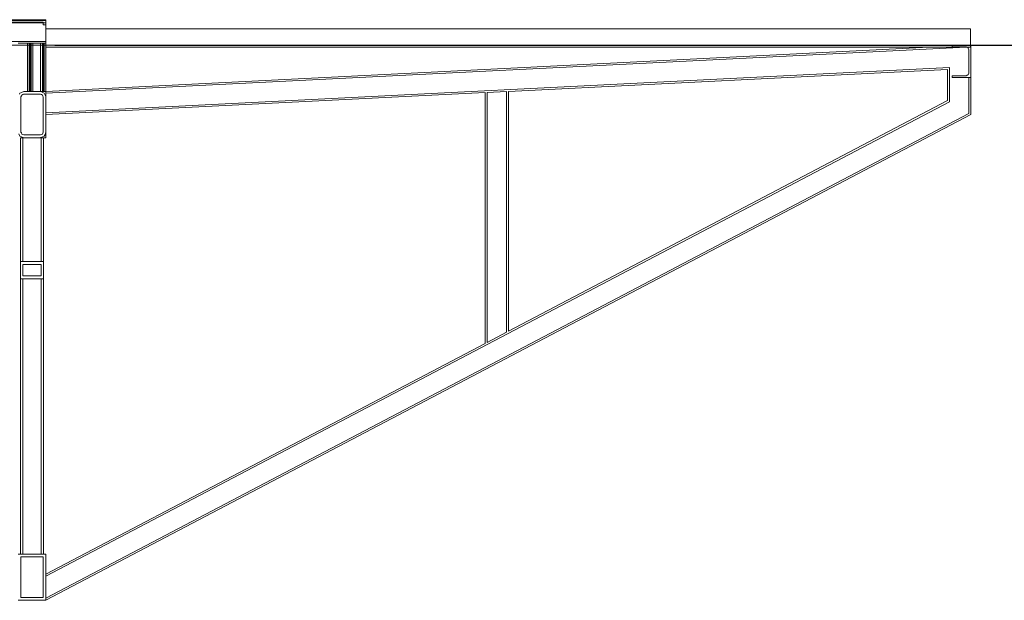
# Model space of a CAD drawing. Header units: millimetres. Extents: x 101535 to 192135, y -3968 to 17259.
# Tile 60 of 92: x 145877 to 148007, y 12800 to 14055. Entities that reach past the tile are written whole.
import ezdxf

# ---------------------------------------------------------------- set-up
doc = ezdxf.new("R2010")
doc.units = ezdxf.units.MM
doc.linetypes.add('IMPORT-Kropki i Kreski _4_', pattern=[1828.8, 914.4, -457.2, 0, -457.2])
for name, color, linetype, lineweight in [('2_stropy_K_IR', 7, 'Continuous', 9), ('2_ściany zewnętrzne_ISTN', 7, 'Continuous', 9), ('4_osie_ISTN', 7, 'Continuous', 9), ('A-FLOR-LEVL', 7, 'Continuous', 30), ('A-GENM', 7, 'Continuous', 18)]:
    doc.layers.add(name, color=color, linetype=linetype, lineweight=lineweight)
doc.layers.add('3_lądowisko_K_IR', color=7, linetype='Continuous', lineweight=9, true_color=0x999999)
doc.layers.add('rzut płyty_dwg', color=7, linetype='Continuous', lineweight=9, true_color=0x767676)

# ---------------------------------------------------------------- blocks, each defined once
blk = doc.blocks.new('Bezpośredni kształt - IR 026-25_3D1_2025_09_11-304393-Przekrój 5')
at = {"layer": 'A-GENM', "lineweight": 9}
for p, q in [((-16162.2, 14050), (-17718.4, 14050)), ((-17718.4, 14050), (-16162.2, 14050)), ((-16162.2, 14045.2), (-16162.2, 14050)), ((-16162.2, 14050), (-16162.2, 14045.2)), ((-16162.2, 14045.2), (-16162.2, 14044)), ((-16162.2, 14045.2), (-16162.2, 14044)), ((-16161.8, 14044), (-16162.2, 14044)), ((-16162.2, 14044), (-16161.8, 14044)), ((-16156.3, 14044), (-16161.8, 14044)), ((-16161.8, 14044), (-16161.8, 14044)), ((-16161.8, 14044), (-16161.8, 14044)), ((-16161.8, 14044), (-16156.3, 14044)), ((-16156.3, 14009.8), (-16156.3, 14044)), ((-16156.3, 14044), (-16156.3, 14009.8)), ((-16216.3, 14004), (-16199, 14004)), ((-16199, 14004), (-16216.3, 14004)), ((-16199, 14004), (-16196.3, 14004)), ((-16196.3, 14004), (-16199, 14004)), ((-16196.3, 14004), (-16194.7, 14004)), ((-16196.3, 14004), (-16196.3, 13900.1)), ((-16196.3, 14004), (-16196.3, 13900.1)), ((-16196.3, 14004), (-16196.3, 13900.1)), ((-16196.3, 13900.1), (-16196.3, 14004)), ((-16196.3, 14004), (-16196.3, 13900.1)), ((-16196.3, 14004), (-16196.3, 13900.1)), ((-16196.3, 14004), (-16196.3, 13900.1)), ((-16196.3, 13900.1), (-16196.3, 14004)), ((-16196.3, 14004), (-16196.3, 13900.1)), ((-16196.3, 13900.1), (-16196.3, 14004)), ((-16194.7, 14004), (-16196.3, 14004)), ((-16190.8, 14004), (-16194.7, 14004)), ((-16190.8, 14004), (-16194.7, 14004)), ((-16192.8, 13900.1), (-16192.8, 14004)), ((-16192.8, 14004), (-16192.8, 13900.1)), ((-16192.8, 14004), (-16192.8, 13900.1)), ((-16192.8, 13900.1), (-16192.8, 14004)), ((-16192.8, 13900.1), (-16192.8, 14004)), ((-16192.8, 13900.1), (-16192.8, 14004)), ((-16192.8, 14004), (-16192.8, 13900.1)), ((-16192.8, 13900.1), (-16192.8, 14004)), ((-16192.8, 14004), (-16192.8, 13900.1)), ((-16192.8, 13900.1), (-16192.8, 14004)), ((-16190.8, 14004), (-16188.9, 14004)), ((-16188.9, 14004), (-16190.8, 14004)), ((-16190.3, 14004), (-16190.3, 13900.1)), ((-16190.3, 13900.1), (-16190.3, 14004)), ((-16190.3, 14004), (-16190.3, 13900.1)), ((-16190.3, 14004), (-16190.3, 13900.1)), ((-16190.3, 13900.1), (-16190.3, 14004)), ((-16190.3, 13900.1), (-16190.3, 14004)), ((-16190.3, 14004), (-16190.3, 13900.1)), ((-16190.3, 14004), (-16190.3, 13900.1)), ((-16190.3, 13900.1), (-16190.3, 14004)), ((-16190.3, 14004), (-16190.3, 13900.1)), ((-16188.9, 14004), (-16184.3, 14004)), ((-16184.3, 14004), (-16188.9, 14004)), ((-16188.5, 14004), (-16188.5, 13900.1)), ((-16188.5, 13900.1), (-16188.5, 14004)), ((-16188.5, 13900.1), (-16188.5, 14004)), ((-16188.5, 13900.1), (-16188.5, 14004)), ((-16188.5, 13900.1), (-16188.5, 14004)), ((-16188.5, 14004), (-16188.5, 13900.1)), ((-16188.5, 13900.1), (-16188.5, 14004)), ((-16188.5, 14004), (-16188.5, 13900.1)), ((-16188.5, 13900.1), (-16188.5, 14004)), ((-16188.5, 14004), (-16188.5, 13900.1)), ((-16184.3, 14004), (-16177.1, 14004)), ((-16184.3, 13900.1), (-16184.3, 14004)), ((-16184.3, 13900.1), (-16184.3, 14004)), ((-16184.3, 14004), (-16184.3, 13900.1)), ((-16184.3, 13900.1), (-16184.3, 14004)), ((-16184.3, 14004), (-16184.3, 13900.1)), ((-16184.3, 13900.1), (-16184.3, 14004)), ((-16184.3, 14004), (-16184.3, 13900.1)), ((-16184.3, 13900.1), (-16184.3, 14004)), ((-16184.3, 14004), (-16184.3, 13900.1)), ((-16184.3, 13900.1), (-16184.3, 14004)), ((-16184.3, 13900.1), (-16184.3, 14004)), ((-16184.3, 13900.1), (-16184.3, 14004)), ((-16184.3, 14004), (-16184.3, 13900.1)), ((-16184.3, 14004), (-16184.3, 13900.1)), ((-16184.3, 14004), (-16184.3, 13900.1)), ((-16184.3, 13900.1), (-16184.3, 14004)), ((-16184.3, 14004), (-16184.3, 13900.1)), ((-16184.3, 13900.1), (-16184.3, 14004)), ((-16184.3, 13900.1), (-16184.3, 14004)), ((-16184.3, 14004), (-16184.3, 13900.1)), ((-16177.1, 14004), (-16184.3, 14004)), ((-16177.1, 14004), (-16168.3, 14004)), ((-16168.3, 14004), (-16177.1, 14004)), ((-16168.3, 14004), (-16164.5, 14004)), ((-16168.3, 14004), (-16168.3, 13900.1)), ((-16168.3, 13900.1), (-16168.3, 14004)), ((-16168.3, 13900.1), (-16168.3, 14004)), ((-16168.3, 13900.1), (-16168.3, 14004)), ((-16168.3, 14004), (-16168.3, 13900.1)), ((-16168.3, 14004), (-16168.3, 13900.1)), ((-16168.3, 13900.1), (-16168.3, 14004)), ((-16168.3, 13900.1), (-16168.3, 14004)), ((-16168.3, 14004), (-16168.3, 13900.1)), ((-16168.3, 14004), (-16168.3, 13900.1)), ((-16168.3, 13900.1), (-16168.3, 14004)), ((-16168.3, 14004), (-16168.3, 13900.1)), ((-16168.3, 13900.1), (-16168.3, 14004)), ((-16168.3, 14004), (-16168.3, 13900.1)), ((-16168.3, 13900.1), (-16168.3, 14004)), ((-16168.3, 14004), (-16168.3, 13900.1)), ((-16168.3, 13900.1), (-16168.3, 14004)), ((-16168.3, 14004), (-16168.3, 13900.1)), ((-16168.3, 13900.1), (-16168.3, 14004)), ((-16168.3, 14004), (-16168.3, 13900.1)), ((-16164.5, 14004), (-16168.3, 14004)), ((-16164.5, 14004), (-16162.9, 14004)), ((-16162.9, 14004), (-16164.5, 14004)), ((-16164, 14004), (-16164, 13900.1)), ((-16164, 13900.1), (-16164, 14004)), ((-16164, 14004), (-16164, 13900.1)), ((-16164, 13900.1), (-16164, 14004)), ((-16164, 13900.1), (-16164, 14004)), ((-16164, 14004), (-16164, 13900.1)), ((-16164, 13900.1), (-16164, 14004)), ((-16164, 14004), (-16164, 13900.1)), ((-16164, 14004), (-16164, 13900.1)), ((-16164, 13900.1), (-16164, 14004)), ((-16162.9, 14004), (-16158.2, 14004)), ((-16158.2, 14004), (-16162.9, 14004)), ((-16162.3, 13900.1), (-16162.3, 14004)), ((-16162.3, 13900.1), (-16162.3, 14004)), ((-16162.3, 14004), (-16162.3, 13900.1)), ((-16162.3, 14004), (-16162.3, 13900.1)), ((-16162.3, 13900.1), (-16162.3, 14004)), ((-16162.3, 13900.1), (-16162.3, 14004)), ((-16162.3, 14004), (-16162.3, 13900.1)), ((-16162.3, 14004), (-16162.3, 13900.1)), ((-16162.3, 13900.1), (-16162.3, 14004)), ((-16162.3, 14004), (-16162.3, 13900.1)), ((-16159.8, 14004), (-16159.8, 13900.1)), ((-16159.8, 13900.1), (-16159.8, 14004)), ((-16158.2, 14004), (-16156.3, 14004)), ((-16156.3, 14004), (-16158.2, 14004)), ((-16156.3, 14009.4), (-16156.3, 14009.8)), ((-16156.3, 14009.8), (-16156.3, 14009.4)), ((-16156.3, 14009.4), (-16156.3, 14004)), ((-16156.3, 14009.4), (-16156.3, 14004)), ((-16156.3, 13995.5), (-16156.3, 13900.1)), ((-16156.3, 13900.1), (-16156.3, 13995.5)), ((-14166.1, 13995.5), (-16156.3, 13896)), ((-14166.1, 13995.5), (-16156.3, 13896)), ((-16156.3, 13896), (-14166.1, 13995.5)), ((-16156.3, 13896), (-14166.1, 13995.5)), ((-16156.3, 13896), (-14166.1, 13995.5)), ((-14166.1, 13995.5), (-16156.3, 13896)), ((-14166.1, 13995.5), (-16156.3, 13896)), ((-16156.3, 13896), (-14166.1, 13995.5)), ((-14246.2, 13995.5), (-16156.3, 13900)), ((-14246.2, 13995.5), (-16156.3, 13900)), ((-14246.2, 13995.5), (-16156.3, 13900)), ((-14246.2, 13995.5), (-16156.3, 13900)), ((-14246.2, 13995.5), (-16156.3, 13900)), ((-16156.3, 13900), (-14246.2, 13995.5)), ((-14246.2, 13995.5), (-16156.3, 13900)), ((-16156.3, 13900), (-14246.2, 13995.5)), ((-14196.2, 13999.7), (-14196.2, 14000)), ((-14162, 14000), (-14196.2, 14000)), ((-14196.2, 13999.7), (-14196.2, 14000)), ((-14196.2, 14000), (-14162, 14000)), ((-14196.2, 13999.4), (-14196.2, 13999.7)), ((-14196.2, 13999.4), (-14196.2, 13999.7)), ((-14196.2, 13999.4), (-14196.2, 13997.7)), ((-14196.2, 13997.7), (-14196.2, 13999.4)), ((-14196.2, 13997.7), (-14196.2, 13996)), ((-14196.2, 13996), (-14196.2, 13997.7)), ((-14191.8, 13996), (-14196.2, 13996)), ((-14191.8, 13996), (-14196.2, 13996)), ((-14191.8, 13996), (-14166.2, 13996)), ((-14166.2, 13996), (-14191.8, 13996)), ((-14165.6, 13995.7), (-14166.2, 13996)), ((-14165.6, 13995.7), (-14166.2, 13996)), ((-14165.6, 13995.7), (-14161.9, 13994.2)), ((-14161.9, 13994.2), (-14165.6, 13995.7)), ((-14162, 14000), (-14156.2, 14000)), ((-14162, 14000), (-14156.2, 14000)), ((-14161.7, 13993.6), (-14161.9, 13994.2)), ((-14161.7, 13993.6), (-14161.9, 13994.2)), ((-14161.7, 13993.6), (-14160.2, 13990)), ((-14160.2, 13990), (-14161.7, 13993.6)), ((-14156.2, 13989.8), (-14156.2, 14000)), ((-14156.2, 14000), (-14156.2, 13989.8)), ((-14160.2, 13982.7), (-14160.2, 13990)), ((-14160.2, 13982.7), (-14160.2, 13990)), ((-14160.2, 13982.7), (-14160.2, 13940)), ((-14160.2, 13940), (-14160.2, 13982.7)), ((-14156.2, 13930), (-14156.2, 13989.8)), ((-14156.2, 13989.8), (-14156.2, 13930)), ((-14202.2, 13951.6), (-16156.3, 13853.9)), ((-14202.2, 13951.6), (-16156.3, 13853.9)), ((-14202.2, 13951.6), (-16156.3, 13853.9)), ((-14202.2, 13951.6), (-16156.3, 13853.9)), ((-14202.2, 13951.6), (-16156.3, 13853.9)), ((-16156.3, 13853.9), (-14202.2, 13951.6)), ((-16156.3, 13853.9), (-14202.2, 13951.6)), ((-14202.2, 13951.6), (-16156.3, 13853.9)), ((-14202.2, 13951.6), (-14202.2, 13877.8)), ((-14202.2, 13951.6), (-14202.2, 13877.8)), ((-14202.2, 13951.6), (-14202.2, 13877.8)), ((-14202.2, 13951.6), (-14202.2, 13877.8)), ((-14202.2, 13951.6), (-14202.2, 13877.8)), ((-14202.2, 13951.6), (-14202.2, 13877.8)), ((-14202.2, 13951.6), (-14202.2, 13877.8)), ((-14202.2, 13951.6), (-14202.2, 13877.8)), ((-14206.2, 13947.4), (-15156.2, 13899.9)), ((-14206.2, 13947.4), (-15156.2, 13899.9)), ((-14206.2, 13947.4), (-15156.2, 13899.9)), ((-14206.2, 13947.4), (-15156.2, 13899.9)), ((-14206.2, 13947.4), (-15156.2, 13899.9)), ((-15156.2, 13899.9), (-14206.2, 13947.4)), ((-14206.2, 13947.4), (-15156.2, 13899.9)), ((-15156.2, 13899.9), (-14206.2, 13947.4)), ((-14206.2, 13947.4), (-14206.2, 13880.2)), ((-14206.2, 13947.4), (-14206.2, 13880.2)), ((-14206.2, 13947.4), (-14206.2, 13880.2)), ((-14206.2, 13947.4), (-14206.2, 13880.2)), ((-14206.2, 13947.4), (-14206.2, 13880.2)), ((-14206.2, 13947.4), (-14206.2, 13880.2)), ((-14206.2, 13947.4), (-14206.2, 13880.2)), ((-14206.2, 13947.4), (-14206.2, 13880.2)), ((-14170.6, 13934), (-14196.2, 13934)), ((-14196.2, 13933.4), (-14196.2, 13934)), ((-14196.2, 13933.4), (-14196.2, 13934)), ((-14196.2, 13934), (-14170.6, 13934)), ((-14196.2, 13933.4), (-14196.2, 13930)), ((-14196.2, 13930), (-14196.2, 13933.4)), ((-14190.4, 13930), (-14196.2, 13930)), ((-14190.4, 13930), (-14196.2, 13930)), ((-14190.4, 13930), (-14156.2, 13930)), ((-14156.2, 13930), (-14190.4, 13930)), ((-14170.6, 13934), (-14166.2, 13934)), ((-14170.6, 13934), (-14166.2, 13934)), ((-14162.6, 13935.5), (-14166.2, 13934)), ((-14166.2, 13934), (-14162.6, 13935.5)), ((-14162.6, 13935.5), (-14161.9, 13935.8)), ((-14162.6, 13935.5), (-14161.9, 13935.8)), ((-14160.4, 13939.4), (-14161.9, 13935.8)), ((-14161.9, 13935.8), (-14160.4, 13939.4)), ((-14160.4, 13939.4), (-14160.2, 13940)), ((-14160.4, 13939.4), (-14160.2, 13940)), ((-14160.2, 13940), (-14160.2, 13938.8)), ((-14160.2, 13940), (-14160.2, 13938.8)), ((-14160.2, 13940), (-14160.2, 13938.8)), ((-14160.2, 13940), (-14160.2, 13938.8)), ((-14160.2, 13940), (-14160.2, 13938.8)), ((-14160.2, 13940), (-14160.2, 13938.8)), ((-14160.2, 13940), (-14160.2, 13938.8)), ((-14160.2, 13940), (-14160.2, 13938.8)), ((-14160.2, 13930), (-14160.2, 13852.4)), ((-14160.2, 13930), (-14160.2, 13852.4)), ((-14160.2, 13930), (-14160.2, 13852.4)), ((-14160.2, 13930), (-14160.2, 13852.4)), ((-14160.2, 13930), (-14160.2, 13852.4)), ((-14160.2, 13930), (-14160.2, 13852.4)), ((-14160.2, 13930), (-14160.2, 13852.4)), ((-14160.2, 13930), (-14160.2, 13852.4)), ((-14156.2, 13930), (-14156.2, 13850)), ((-14156.2, 13930), (-14156.2, 13850)), ((-14156.2, 13930), (-14156.2, 13850)), ((-14156.2, 13930), (-14156.2, 13850)), ((-14156.2, 13850), (-14156.2, 13930)), ((-14156.2, 13850), (-14156.2, 13930)), ((-14156.2, 13850), (-14156.2, 13930)), ((-14156.2, 13850), (-14156.2, 13930)), ((-16213.8, 13894), (-16212.8, 13896.5)), ((-16213.8, 13894), (-16212.8, 13896.5)), ((-16209.2, 13898), (-16212.8, 13896.5)), ((-16212.8, 13896.5), (-16209.2, 13898)), ((-16209.3, 13890.4), (-16210.3, 13888)), ((-16209.3, 13890.4), (-16210.3, 13888)), ((-16210.3, 13844.6), (-16210.3, 13888)), ((-16210.3, 13888), (-16210.3, 13844.6)), ((-16209.3, 13890.4), (-16208.5, 13892.2)), ((-16208.5, 13892.2), (-16209.3, 13890.4)), ((-16209.2, 13898), (-16204.3, 13900)), ((-16209.2, 13898), (-16204.3, 13900)), ((-16206.1, 13893.2), (-16208.5, 13892.2)), ((-16206.1, 13893.2), (-16208.5, 13892.2)), ((-16206.1, 13893.2), (-16204.7, 13893.8)), ((-16204.7, 13893.8), (-16206.1, 13893.2)), ((-16189, 13900), (-16204.3, 13900)), ((-16204.3, 13900), (-16189, 13900)), ((-16183.9, 13894), (-16204.3, 13894)), ((-16183.9, 13894), (-16204.3, 13894)), ((-16192.8, 13900.1), (-16196.3, 13900.1)), ((-16196.3, 13900.1), (-16192.8, 13900.1)), ((-16192.8, 13900.1), (-16196.3, 13900.1)), ((-16192.8, 13900.1), (-16196.3, 13900.1)), ((-16192.8, 13900.1), (-16196.3, 13900.1)), ((-16192.8, 13900.1), (-16196.3, 13900.1)), ((-16192.8, 13900.1), (-16196.3, 13900.1)), ((-16192.8, 13900.1), (-16196.3, 13900.1)), ((-16192.8, 13900.1), (-16196.3, 13900.1)), ((-16196.3, 13900.1), (-16192.8, 13900.1)), ((-16184.3, 13900.1), (-16192.8, 13900.1)), ((-16192.8, 13900.1), (-16184.3, 13900.1)), ((-16184.3, 13900.1), (-16192.8, 13900.1)), ((-16184.3, 13900.1), (-16192.8, 13900.1)), ((-16184.3, 13900.1), (-16192.8, 13900.1)), ((-16184.3, 13900.1), (-16192.8, 13900.1)), ((-16184.3, 13900.1), (-16192.8, 13900.1)), ((-16192.8, 13900.1), (-16184.3, 13900.1)), ((-16184.3, 13900.1), (-16192.8, 13900.1)), ((-16192.8, 13900.1), (-16184.3, 13900.1)), ((-16188.5, 13900.1), (-16190.3, 13900.1)), ((-16190.3, 13900.1), (-16188.5, 13900.1)), ((-16188.5, 13900.1), (-16190.3, 13900.1)), ((-16188.5, 13900.1), (-16190.3, 13900.1)), ((-16188.5, 13900.1), (-16190.3, 13900.1)), ((-16188.5, 13900.1), (-16190.3, 13900.1)), ((-16188.5, 13900.1), (-16190.3, 13900.1)), ((-16190.3, 13900.1), (-16188.5, 13900.1)), ((-16188.5, 13900.1), (-16190.3, 13900.1)), ((-16188.5, 13900.1), (-16190.3, 13900.1)), ((-16189, 13900), (-16168.3, 13900)), ((-16189, 13900), (-16168.3, 13900)), ((-16184.3, 13900.1), (-16188.5, 13900.1)), ((-16188.5, 13900.1), (-16184.3, 13900.1)), ((-16184.3, 13900.1), (-16188.5, 13900.1)), ((-16184.3, 13900.1), (-16188.5, 13900.1)), ((-16184.3, 13900.1), (-16188.5, 13900.1)), ((-16184.3, 13900.1), (-16188.5, 13900.1)), ((-16188.5, 13900.1), (-16184.3, 13900.1)), ((-16188.5, 13900.1), (-16184.3, 13900.1)), ((-16184.3, 13900.1), (-16188.5, 13900.1)), ((-16184.3, 13900.1), (-16188.5, 13900.1)), ((-16168.3, 13900.1), (-16184.3, 13900.1)), ((-16168.3, 13900.1), (-16184.3, 13900.1)), ((-16168.3, 13900.1), (-16184.3, 13900.1)), ((-16184.3, 13900.1), (-16168.3, 13900.1)), ((-16168.3, 13900.1), (-16184.3, 13900.1)), ((-16168.3, 13900.1), (-16184.3, 13900.1)), ((-16168.3, 13900.1), (-16184.3, 13900.1)), ((-16168.3, 13900.1), (-16184.3, 13900.1)), ((-16168.3, 13900.1), (-16184.3, 13900.1)), ((-16184.3, 13900.1), (-16168.3, 13900.1)), ((-16184.3, 13900.1), (-16168.3, 13900.1)), ((-16168.3, 13900.1), (-16184.3, 13900.1)), ((-16184.3, 13900.1), (-16168.3, 13900.1)), ((-16168.3, 13900.1), (-16184.3, 13900.1)), ((-16184.3, 13900.1), (-16168.3, 13900.1)), ((-16184.3, 13900.1), (-16168.3, 13900.1)), ((-16168.3, 13900.1), (-16184.3, 13900.1)), ((-16168.3, 13900.1), (-16184.3, 13900.1)), ((-16184.3, 13900.1), (-16168.3, 13900.1)), ((-16168.3, 13900.1), (-16184.3, 13900.1)), ((-16183.9, 13894), (-16168.3, 13894)), ((-16168.3, 13894), (-16183.9, 13894)), ((-16164, 13900.1), (-16168.3, 13900.1)), ((-16159.8, 13900.1), (-16168.3, 13900.1)), ((-16159.8, 13900.1), (-16168.3, 13900.1)), ((-16164, 13900.1), (-16168.3, 13900.1)), ((-16164, 13900.1), (-16168.3, 13900.1)), ((-16159.8, 13900.1), (-16168.3, 13900.1)), ((-16159.8, 13900.1), (-16168.3, 13900.1)), ((-16164, 13900.1), (-16168.3, 13900.1)), ((-16168.3, 13900.1), (-16159.8, 13900.1)), ((-16168.3, 13900.1), (-16164, 13900.1)), ((-16168.3, 13900.1), (-16159.8, 13900.1)), ((-16168.3, 13900.1), (-16159.8, 13900.1)), ((-16159.8, 13900.1), (-16168.3, 13900.1)), ((-16168.3, 13900.1), (-16159.8, 13900.1)), ((-16159.8, 13900.1), (-16168.3, 13900.1)), ((-16168.3, 13900.1), (-16164, 13900.1)), ((-16164, 13900.1), (-16168.3, 13900.1)), ((-16164, 13900.1), (-16168.3, 13900.1)), ((-16168.3, 13900.1), (-16164, 13900.1)), ((-16164, 13900.1), (-16168.3, 13900.1)), ((-16164.7, 13898.5), (-16168.3, 13900)), ((-16156.3, 13900), (-16168.3, 13900)), ((-16168.3, 13900), (-16156.3, 13900)), ((-16168.3, 13900), (-16156.3, 13900)), ((-16156.3, 13900), (-16168.3, 13900)), ((-16168.3, 13900), (-16164.7, 13898.5)), ((-16165.9, 13893), (-16168.3, 13894)), ((-16165.9, 13893), (-16168.3, 13894)), ((-16165.9, 13893), (-16164, 13892.2)), ((-16164, 13892.2), (-16165.9, 13893)), ((-16164.7, 13898.5), (-16159.8, 13896.5)), ((-16164.7, 13898.5), (-16159.8, 13896.5)), ((-16164, 13900.1), (-16162.3, 13900.1)), ((-16162.3, 13900.1), (-16164, 13900.1)), ((-16162.3, 13900.1), (-16164, 13900.1)), ((-16162.3, 13900.1), (-16164, 13900.1)), ((-16164, 13900.1), (-16162.3, 13900.1)), ((-16162.3, 13900.1), (-16164, 13900.1)), ((-16164, 13900.1), (-16162.3, 13900.1)), ((-16162.3, 13900.1), (-16164, 13900.1)), ((-16164, 13900.1), (-16162.3, 13900.1)), ((-16162.3, 13900.1), (-16164, 13900.1)), ((-16163, 13889.8), (-16164, 13892.2)), ((-16163, 13889.8), (-16164, 13892.2)), ((-16163, 13889.8), (-16162.3, 13888)), ((-16162.3, 13888), (-16163, 13889.8)), ((-16162.3, 13888), (-16162.3, 13855.3)), ((-16162.3, 13855.3), (-16162.3, 13888)), ((-16156.3, 13900.1), (-16159.8, 13900.1)), ((-16156.3, 13900.1), (-16159.8, 13900.1)), ((-16156.8, 13889.2), (-16159.8, 13896.5)), ((-16159.8, 13896.5), (-16156.8, 13889.2)), ((-16156.8, 13889.1), (-16156.8, 13889.2)), ((-16156.8, 13889.2), (-16156.8, 13889.2)), ((-16156.8, 13889.2), (-16156.8, 13889.2)), ((-16156.8, 13889.2), (-16156.8, 13889.1)), ((-16156.8, 13889.1), (-16156.8, 13889.1)), ((-16156.8, 13889.1), (-16156.3, 13888)), ((-16156.8, 13889.1), (-16156.8, 13889.1)), ((-16156.8, 13889.1), (-16156.3, 13888)), ((-16156.3, 13900), (-16156.3, 13888)), ((-16156.3, 13900), (-16156.3, 13888)), ((-16156.3, 13888), (-16156.3, 13900)), ((-16156.3, 13900), (-16156.3, 13888)), ((-16156.3, 13888), (-16156.3, 13900)), ((-16156.3, 13900), (-16156.3, 13888)), ((-16156.3, 13888), (-16156.3, 13900)), ((-16156.3, 13888), (-16156.3, 13900)), ((-16156.3, 13888), (-16156.3, 13900)), ((-16156.3, 13888), (-16156.3, 13900)), ((-15206.2, 13897.4), (-16156.3, 13849.9)), ((-15206.2, 13897.4), (-16156.3, 13849.9)), ((-15206.2, 13897.4), (-16156.3, 13849.9)), ((-15206.2, 13897.4), (-16156.3, 13849.9)), ((-16156.3, 13849.9), (-15206.2, 13897.4)), ((-16156.3, 13849.9), (-15206.2, 13897.4)), ((-16156.3, 13849.9), (-15206.2, 13897.4)), ((-16156.3, 13849.9), (-15206.2, 13897.4)), ((-16156.3, 13888), (-16156.3, 13896)), ((-16156.3, 13888), (-16156.3, 13896)), ((-16156.3, 13888), (-16156.3, 13896)), ((-16156.3, 13888), (-16156.3, 13896)), ((-16156.3, 13896), (-16156.3, 13888)), ((-16156.3, 13896), (-16156.3, 13888)), ((-16156.3, 13888), (-16156.3, 13896)), ((-16156.3, 13896), (-16156.3, 13888)), ((-16156.3, 13882.5), (-16156.3, 13888)), ((-16156.3, 13888), (-16156.3, 13882.5)), ((-15206.2, 13897.4), (-15206.2, 13355.2)), ((-15206.2, 13897.4), (-15206.2, 13355.2)), ((-15206.2, 13897.4), (-15206.2, 13355.2)), ((-15206.2, 13897.4), (-15206.2, 13355.2)), ((-15206.2, 13897.4), (-15206.2, 13355.2)), ((-15206.2, 13897.4), (-15206.2, 13355.2)), ((-15206.2, 13897.4), (-15206.2, 13355.2)), ((-15206.2, 13897.4), (-15206.2, 13355.2)), ((-15160.2, 13899.7), (-15202.2, 13897.6)), ((-15202.2, 13897.6), (-15202.2, 13357.3)), ((-15160.2, 13379.4), (-15160.2, 13899.7)), ((-15156.2, 13899.9), (-15156.2, 13381.5)), ((-15156.2, 13899.9), (-15156.2, 13381.5)), ((-15156.2, 13899.9), (-15156.2, 13381.5)), ((-15156.2, 13899.9), (-15156.2, 13381.5)), ((-15156.2, 13899.9), (-15156.2, 13381.5)), ((-15156.2, 13899.9), (-15156.2, 13381.5)), ((-15156.2, 13899.9), (-15156.2, 13381.5)), ((-15156.2, 13899.9), (-15156.2, 13381.5)), ((-16156.3, 13849.9), (-16156.3, 13882.5)), ((-16156.3, 13882.5), (-16156.3, 13849.9)), ((-14202.2, 13877.8), (-16156.3, 12852)), ((-14202.2, 13877.8), (-16156.3, 12852)), ((-14202.2, 13877.8), (-16156.3, 12852)), ((-14202.2, 13877.8), (-16156.3, 12852)), ((-14202.2, 13877.8), (-16156.3, 12852)), ((-14202.2, 13877.8), (-16156.3, 12852)), ((-14202.2, 13877.8), (-16156.3, 12852)), ((-14202.2, 13877.8), (-16156.3, 12852)), ((-14206.2, 13880.2), (-15156.2, 13381.5)), ((-14206.2, 13880.2), (-15156.2, 13381.5)), ((-14206.2, 13880.2), (-15156.2, 13381.5)), ((-14206.2, 13880.2), (-15156.2, 13381.5)), ((-15156.2, 13381.5), (-14206.2, 13880.2)), ((-14206.2, 13880.2), (-15156.2, 13381.5)), ((-15156.2, 13381.5), (-14206.2, 13880.2)), ((-14206.2, 13880.2), (-15156.2, 13381.5)), ((-16210.3, 13812), (-16210.3, 13844.6)), ((-16210.3, 13844.6), (-16210.3, 13812)), ((-16162.3, 13855.3), (-16162.3, 13812)), ((-16162.3, 13812), (-16162.3, 13855.3)), ((-14160.2, 13852.4), (-16156.3, 12804.5)), ((-14160.2, 13852.4), (-16156.3, 12804.5)), ((-14160.2, 13852.4), (-16156.3, 12804.5)), ((-14160.2, 13852.4), (-16156.3, 12804.5)), ((-14160.2, 13852.4), (-16156.3, 12804.5)), ((-14160.2, 13852.4), (-16156.3, 12804.5)), ((-14160.2, 13852.4), (-16156.3, 12804.5)), ((-14160.2, 13852.4), (-16156.3, 12804.5)), ((-14156.2, 13850), (-16156.3, 12800)), ((-14156.2, 13850), (-16156.3, 12800)), ((-14156.2, 13850), (-16156.3, 12800)), ((-14156.2, 13850), (-16156.3, 12800)), ((-14156.2, 13850), (-16156.3, 12800)), ((-14156.2, 13850), (-16156.3, 12800)), ((-14156.2, 13850), (-16156.3, 12800)), ((-14156.2, 13850), (-16156.3, 12800)), ((-16156.3, 13844.9), (-16156.3, 13849.9)), ((-16156.3, 13849.9), (-16156.3, 13844.9)), ((-16156.3, 13844.4), (-16156.3, 13844.9)), ((-16156.3, 13844.9), (-16156.3, 13844.4)), ((-16156.3, 13812), (-16156.3, 13844.4)), ((-16156.3, 13844.4), (-16156.3, 13812)), ((-16214.9, 13808.6), (-16212.8, 13803.5)), ((-16212.8, 13803.5), (-16214.9, 13808.6)), ((-16212.8, 13803.5), (-16205.3, 13800.4)), ((-16205.3, 13800.4), (-16212.8, 13803.5)), ((-16211.3, 13800), (-16204.3, 13800)), ((-16204.3, 13800), (-16211.3, 13800)), ((-16211.3, 13532.2), (-16211.3, 13800)), ((-16211.3, 13800), (-16211.3, 13532.2)), ((-16209.5, 13810.2), (-16210.3, 13812)), ((-16210.3, 13812), (-16209.5, 13810.2)), ((-16209.5, 13810.2), (-16208.5, 13807.8)), ((-16209.5, 13810.2), (-16208.5, 13807.8)), ((-16206.7, 13807), (-16208.5, 13807.8)), ((-16208.5, 13807.8), (-16206.7, 13807)), ((-16206.7, 13807), (-16204.3, 13806)), ((-16206.7, 13807), (-16204.3, 13806)), ((-16204.3, 13800), (-16206.3, 13800)), ((-16204.3, 13800), (-16206.3, 13800)), ((-16206.3, 13532.1), (-16206.3, 13800)), ((-16206.3, 13800), (-16206.3, 13532.1)), ((-16204.3, 13800), (-16206.3, 13800)), ((-16206.3, 13800), (-16204.3, 13800)), ((-16205.3, 13800.4), (-16204.3, 13800)), ((-16204.3, 13800), (-16205.3, 13800.4)), ((-16189, 13806), (-16204.3, 13806)), ((-16204.3, 13806), (-16189, 13806)), ((-16204.3, 13800), (-16178.9, 13800)), ((-16178.9, 13800), (-16204.3, 13800)), ((-16189, 13806), (-16168.3, 13806)), ((-16189, 13806), (-16168.3, 13806)), ((-16178.9, 13800), (-16168.3, 13800)), ((-16168.3, 13800), (-16178.9, 13800)), ((-16166.5, 13806.8), (-16168.3, 13806)), ((-16168.3, 13806), (-16166.5, 13806.8)), ((-16167.3, 13800.4), (-16168.3, 13800)), ((-16167.3, 13800.4), (-16168.3, 13800)), ((-16168.3, 13800), (-16166.3, 13800)), ((-16168.3, 13800), (-16166.3, 13800)), ((-16166.3, 13800), (-16168.3, 13800)), ((-16166.3, 13800), (-16168.3, 13800)), ((-16168.3, 13800), (-16166.3, 13800)), ((-16166.3, 13800), (-16168.3, 13800)), ((-16161.3, 13800), (-16168.3, 13800)), ((-16168.3, 13800), (-16166.3, 13800)), ((-16168.3, 13800), (-16161.3, 13800)), ((-16166.3, 13800), (-16168.3, 13800)), ((-16161.3, 13800), (-16168.3, 13800)), ((-16168.3, 13800), (-16166.3, 13800)), ((-16168.3, 13800), (-16161.3, 13800)), ((-16166.3, 13800), (-16168.3, 13800)), ((-16161.3, 13800), (-16168.3, 13800)), ((-16168.3, 13800), (-16161.3, 13800)), ((-16168.3, 13800), (-16161.3, 13800)), ((-16168.3, 13800), (-16161.3, 13800)), ((-16161.3, 13800), (-16168.3, 13800)), ((-16168.3, 13800), (-16161.3, 13800)), ((-16167.3, 13800.4), (-16159.8, 13803.5)), ((-16159.8, 13803.5), (-16167.3, 13800.4)), ((-16166.5, 13806.8), (-16164, 13807.8)), ((-16166.5, 13806.8), (-16164, 13807.8)), ((-16166.3, 13532.2), (-16166.3, 13800)), ((-16166.3, 13800), (-16166.3, 13532.2)), ((-16166.3, 13800), (-16161.3, 13800)), ((-16166.3, 13800), (-16161.3, 13800)), ((-16161.3, 13800), (-16166.3, 13800)), ((-16166.3, 13800), (-16161.3, 13800)), ((-16161.3, 13800), (-16166.3, 13800)), ((-16166.3, 13800), (-16161.3, 13800)), ((-16161.3, 13800), (-16166.3, 13800)), ((-16156.3, 13800), (-16166.3, 13800)), ((-16156.3, 13800), (-16166.3, 13800)), ((-16156.3, 13800), (-16166.3, 13800)), ((-16161.3, 13800), (-16166.3, 13800)), ((-16161.3, 13800), (-16166.3, 13800)), ((-16166.3, 13800), (-16161.3, 13800)), ((-16161.3, 13800), (-16166.3, 13800)), ((-16166.3, 13800), (-16161.3, 13800)), ((-16161.3, 13800), (-16166.3, 13800)), ((-16166.3, 13800), (-16161.3, 13800)), ((-16166.3, 13800), (-16156.3, 13800)), ((-16163.3, 13809.6), (-16164, 13807.8)), ((-16164, 13807.8), (-16163.3, 13809.6)), ((-16163.3, 13809.6), (-16162.3, 13812)), ((-16163.3, 13809.6), (-16162.3, 13812)), ((-16161.3, 13532.2), (-16161.3, 13800)), ((-16161.3, 13532.2), (-16161.3, 13800)), ((-16161.3, 13532.2), (-16161.3, 13800)), ((-16161.3, 13800), (-16161.3, 13532.2)), ((-16161.3, 13800), (-16161.3, 13532.2)), ((-16161.3, 13800), (-16161.3, 13532.2)), ((-16161.3, 13800), (-16161.3, 13532.2)), ((-16161.3, 13800), (-16161.3, 13532.2)), ((-16161.3, 13800), (-16161.3, 13532.2)), ((-16161.3, 13800), (-16161.3, 13532.2)), ((-16161.3, 13532.2), (-16161.3, 13800)), ((-16161.3, 13800), (-16161.3, 13532.2)), ((-16161.3, 13532.2), (-16161.3, 13800)), ((-16161.3, 13800), (-16161.3, 13532.2)), ((-16161.3, 13800), (-16161.3, 13532.2)), ((-16161.3, 13800), (-16161.3, 13532.2)), ((-16161.3, 13800), (-16161.3, 13532.2)), ((-16161.3, 13800), (-16161.3, 13532.2)), ((-16161.3, 13532.2), (-16161.3, 13800)), ((-16161.3, 13800), (-16161.3, 13532.2)), ((-16161.3, 13800), (-16161.3, 13532.2)), ((-16161.3, 13800), (-16161.3, 13532.2)), ((-16161.3, 13532.2), (-16161.3, 13800)), ((-16161.3, 13800), (-16161.3, 13532.2)), ((-16159.8, 13803.5), (-16158.3, 13807.2)), ((-16158.3, 13807.2), (-16159.8, 13803.5)), ((-16158.3, 13807.2), (-16156.3, 13812)), ((-16156.3, 13812), (-16158.3, 13807.2)), ((-16156.3, 13812), (-16156.3, 13800)), ((-16156.3, 13812), (-16156.3, 13800)), ((-16206.4, 13532.2), (-16211.3, 13532.2)), ((-16211.3, 13525.9), (-16211.3, 13532.2)), ((-16211.3, 13525.9), (-16211.3, 13532.2)), ((-16211.3, 13532.2), (-16206.4, 13532.2)), ((-16211.3, 13520.6), (-16211.3, 13525.9)), ((-16211.3, 13520.6), (-16211.3, 13525.9)), ((-16181.1, 13532.2), (-16206.4, 13532.2)), ((-16206.4, 13532.2), (-16181.1, 13532.2)), ((-16194.1, 13526), (-16206.3, 13526)), ((-16194.1, 13526), (-16206.3, 13526)), ((-16206.3, 13518.1), (-16206.3, 13525.9)), ((-16206.3, 13525.9), (-16206.3, 13518.1)), ((-16194.1, 13526), (-16192.7, 13526)), ((-16192.7, 13526), (-16194.1, 13526)), ((-16192.7, 13526), (-16167.7, 13526)), ((-16167.7, 13526), (-16192.7, 13526)), ((-16176.2, 13532.2), (-16181.1, 13532.2)), ((-16181.1, 13532.2), (-16176.2, 13532.2)), ((-16176.2, 13532.2), (-16161.3, 13532.2)), ((-16176.2, 13532.2), (-16161.3, 13532.2)), ((-16167.7, 13526), (-16166.3, 13526)), ((-16166.3, 13526), (-16167.7, 13526)), ((-16166.3, 13518.2), (-16166.3, 13526)), ((-16166.3, 13518.2), (-16166.3, 13526)), ((-16161.3, 13507), (-16161.3, 13532.2)), ((-16161.3, 13532.2), (-16161.3, 13507)), ((-16211.3, 13520.6), (-16211.3, 13518.1)), ((-16211.3, 13518.1), (-16211.3, 13520.6)), ((-16211.3, 13518.1), (-16211.3, 13501)), ((-16211.3, 13501), (-16211.3, 13518.1)), ((-16206.3, 13509.1), (-16206.3, 13518.1)), ((-16206.3, 13518.1), (-16206.3, 13509.1)), ((-16206.3, 13509.1), (-16206.3, 13501.1)), ((-16206.3, 13509.1), (-16206.3, 13501.1)), ((-16166.3, 13518.2), (-16166.3, 13501.1)), ((-16166.3, 13501.1), (-16166.3, 13518.2)), ((-16161.3, 13507), (-16161.3, 13494.8)), ((-16161.3, 13507), (-16161.3, 13494.8)), ((-16211.3, 13501), (-16211.3, 13494.8)), ((-16211.3, 13494.8), (-16211.3, 13501)), ((-16194.3, 13494.8), (-16211.3, 13494.8)), ((-16211.3, 13494.8), (-16211.3, 12902.7)), ((-16211.3, 13494.8), (-16211.3, 12902.7)), ((-16211.3, 13494.8), (-16211.3, 12900.3)), ((-16211.3, 12900.3), (-16211.3, 13494.8)), ((-16211.3, 12900.3), (-16211.3, 13494.8)), ((-16211.3, 13494.8), (-16211.3, 12900.3)), ((-16211.3, 13494.8), (-16211.3, 12900)), ((-16211.3, 12900), (-16211.3, 13494.8)), ((-16211.3, 13494.8), (-16211.3, 12902.7)), ((-16211.3, 13494.8), (-16211.3, 12902.7)), ((-16211.3, 13494.8), (-16211.3, 12902.7)), ((-16211.3, 12902.7), (-16211.3, 13494.8)), ((-16211.3, 13494.8), (-16211.3, 12902.7)), ((-16211.3, 13494.8), (-16211.3, 12902.7)), ((-16211.3, 13494.8), (-16211.3, 12902.7)), ((-16211.3, 12902.7), (-16211.3, 13494.8)), ((-16211.3, 13494.8), (-16211.3, 12902.7)), ((-16211.3, 13494.8), (-16211.3, 12902.7)), ((-16211.3, 13494.8), (-16211.3, 12902.7)), ((-16211.3, 12902.7), (-16211.3, 13494.8)), ((-16194.3, 13494.8), (-16211.3, 13494.8)), ((-16205, 13501.1), (-16206.3, 13501.1)), ((-16206.3, 13501.1), (-16205, 13501.1)), ((-16206.3, 13494.8), (-16206.3, 12900)), ((-16206.3, 13494.8), (-16206.3, 12900)), ((-16206.3, 13494.8), (-16206.3, 12900)), ((-16206.3, 13494.8), (-16206.3, 12900)), ((-16206.3, 13494.8), (-16206.3, 12900)), ((-16206.3, 12900), (-16206.3, 13494.8)), ((-16180.9, 13501.1), (-16205, 13501.1)), ((-16205, 13501.1), (-16180.9, 13501.1)), ((-16194.3, 13494.8), (-16189.7, 13494.8)), ((-16189.7, 13494.8), (-16194.3, 13494.8)), ((-16189.7, 13494.8), (-16165.9, 13494.8)), ((-16165.9, 13494.8), (-16189.7, 13494.8)), ((-16179.6, 13501.1), (-16180.9, 13501.1)), ((-16180.9, 13501.1), (-16179.6, 13501.1)), ((-16179.6, 13501.1), (-16166.3, 13501.1)), ((-16179.6, 13501.1), (-16166.3, 13501.1)), ((-16166.3, 12900), (-16166.3, 13495)), ((-16166.3, 13495), (-16166.3, 12900)), ((-16166.3, 12900), (-16166.3, 13495)), ((-16166.3, 13495), (-16166.3, 12900)), ((-16166.3, 13495), (-16166.3, 12900)), ((-16166.3, 13495), (-16166.3, 12900)), ((-16165.9, 13494.8), (-16161.3, 13494.8)), ((-16161.3, 13494.8), (-16165.9, 13494.8)), ((-16161.3, 12900), (-16161.3, 13494.8)), ((-16161.3, 13494.8), (-16161.3, 12900)), ((-16161.3, 13494.8), (-16161.3, 12900)), ((-16161.3, 13494.8), (-16161.3, 12900)), ((-16161.3, 13494.8), (-16161.3, 12900)), ((-16161.3, 13494.8), (-16161.3, 12900)), ((-16161.3, 12900), (-16161.3, 13494.8)), ((-16161.3, 13494.8), (-16161.3, 12900)), ((-16161.3, 12900), (-16161.3, 13494.8)), ((-16161.3, 13494.8), (-16161.3, 12900)), ((-16161.3, 13494.8), (-16161.3, 12900)), ((-16161.3, 13494.8), (-16161.3, 12900)), ((-16161.3, 13494.8), (-16161.3, 12900)), ((-16161.3, 13494.8), (-16161.3, 12900)), ((-16161.3, 12900), (-16161.3, 13494.8)), ((-16161.3, 13494.8), (-16161.3, 12900)), ((-16161.3, 13494.8), (-16161.3, 12900)), ((-16161.3, 13494.8), (-16161.3, 12900)), ((-16161.3, 12900), (-16161.3, 13494.8)), ((-16161.3, 13494.8), (-16161.3, 12900)), ((-15160.2, 13379.4), (-15202.2, 13357.3)), ((-15206.2, 13355.2), (-16156.3, 12856.5)), ((-15206.2, 13355.2), (-16156.3, 12856.5)), ((-15206.2, 13355.2), (-16156.3, 12856.5)), ((-15206.2, 13355.2), (-16156.3, 12856.5)), ((-15206.2, 13355.2), (-16156.3, 12856.5)), ((-15206.2, 13355.2), (-16156.3, 12856.5)), ((-15206.2, 13355.2), (-16156.3, 12856.5)), ((-15206.2, 13355.2), (-16156.3, 12856.5)), ((-16212, 12900), (-16216.3, 12900)), ((-16216.3, 12900), (-16212, 12900)), ((-16211.3, 12900), (-16212, 12900)), ((-16212, 12900), (-16212, 12900)), ((-16212, 12900), (-16212, 12900)), ((-16212, 12900), (-16211.3, 12900)), ((-16178.7, 12900), (-16211.3, 12900)), ((-16211.3, 12900), (-16178.7, 12900)), ((-16210.3, 12856.3), (-16210.3, 12894)), ((-16183.2, 12894), (-16210.3, 12894)), ((-16183.2, 12894), (-16210.3, 12894)), ((-16210.3, 12894), (-16210.3, 12856.3)), ((-16183.2, 12894), (-16162.3, 12894)), ((-16162.3, 12894), (-16183.2, 12894)), ((-16178.7, 12900), (-16161.3, 12900)), ((-16178.7, 12900), (-16161.3, 12900)), ((-16162.3, 12843.9), (-16162.3, 12894)), ((-16162.3, 12843.9), (-16162.3, 12894)), ((-16161.3, 12900), (-16160.6, 12900)), ((-16161.3, 12900), (-16160.6, 12900)), ((-16156.3, 12900), (-16160.6, 12900)), ((-16160.6, 12900), (-16156.3, 12900)), ((-16156.3, 12862.2), (-16156.3, 12900)), ((-16156.3, 12900), (-16156.3, 12862.2)), ((-16210.3, 12856.3), (-16210.3, 12806)), ((-16210.3, 12856.3), (-16210.3, 12806)), ((-16162.3, 12843.9), (-16162.3, 12806)), ((-16162.3, 12806), (-16162.3, 12843.9)), ((-16156.3, 12862.2), (-16156.3, 12856.5)), ((-16156.3, 12862.2), (-16156.3, 12856.5)), ((-16156.3, 12848.3), (-16156.3, 12856.5)), ((-16156.3, 12856.5), (-16156.3, 12848.3)), ((-16156.3, 12800), (-16156.3, 12848.3)), ((-16156.3, 12848.3), (-16156.3, 12800)), ((-16216.3, 12800), (-16164.5, 12800)), ((-16164.5, 12800), (-16216.3, 12800)), ((-16190, 12806), (-16210.3, 12806)), ((-16210.3, 12806), (-16190, 12806)), ((-16190, 12806), (-16162.3, 12806)), ((-16190, 12806), (-16162.3, 12806)), ((-16164.5, 12800), (-16156.3, 12800)), ((-16156.3, 12800), (-16164.5, 12800))]:
    blk.add_line(p, q, dxfattribs=at)
blk = doc.blocks.new('Bezpośredni kształt - CONCRETE_SLAB-304394-Przekrój 5')
blk.add_blockref('Bezpośredni kształt - IR 026-25_3D1_2025_09_11-304393-Przekrój 5', (0, 0))
blk = doc.blocks.new('Bezpośredni kształt - P2-305341-Przekrój 5')
at = {"layer": 'A-GENM', "lineweight": 9}
for p, q in [((-16156.8, 14035.5), (-16156.8, 13995.5)), ((-14156.7, 14035.5), (-16156.8, 14035.5)), ((-14156.7, 13995.5), (-14156.7, 14035.5)), ((-16156.8, 13995.5), (-14156.7, 13995.5))]:
    blk.add_line(p, q, dxfattribs=at)
blk = doc.blocks.new('Bezpośredni kształt - P2-305355-Przekrój 5')
at = {"layer": 'A-GENM', "lineweight": 9}
for p, q in [((-16156.8, 14048), (-18113.7, 14048)), ((-16156.8, 14008), (-16156.8, 14048)), ((-18113.7, 14008), (-16196.8, 14008)), ((-16196.8, 14008), (-16156.8, 14008))]:
    blk.add_line(p, q, dxfattribs=at)
blk = doc.blocks.new('Bezpośredni kształt - Ściana-34-305614-Przekrój 5')
at = {"layer": 'A-GENM', "lineweight": 9}
for p, q in [((-16156.7, 14053), (-16256.7, 14053)), ((-16256.7, 14053), (-16256.7, 14048)), ((-16256.7, 14048), (-16156.7, 14048)), ((-16156.7, 14048), (-16156.7, 14053))]:
    blk.add_line(p, q, dxfattribs=at)
blk = doc.blocks.new('Bezpośredni kształt - Ściana-33-305816-Przekrój 5')
at = {"layer": 'A-GENM', "lineweight": 9}
for p, q in [((-16243.4, 14055), (-16329.1, 14055)), ((-16156.8, 14055), (-16243.4, 14055)), ((-16243.4, 14055), (-16243.4, 14053)), ((-16156.8, 14055), (-16156.8, 14053))]:
    blk.add_line(p, q, dxfattribs=at)
blk = doc.blocks.new('IR 026-25_3D1_2025_09_11_ifc-2-Przekrój 5')
at = {"layer": 'A-GENM', "lineweight": 9}
for name in ['Bezpośredni kształt - Ściana-33-305816-Przekrój 5', 'Bezpośredni kształt - CONCRETE_SLAB-304394-Przekrój 5', 'Bezpośredni kształt - P2-305355-Przekrój 5', 'Bezpośredni kształt - Ściana-34-305614-Przekrój 5', 'Bezpośredni kształt - P2-305341-Przekrój 5']:
    blk.add_blockref(name, (0, 0), dxfattribs=at)
blk = doc.blocks.new('rzut płyty_dwg-2316949-Przekrój 5')
at = {"layer": '2_stropy_K_IR', "flags": 128}
for points in [[(-16141, 14000), (-19403.1, 14000), (-25053.6, 14000), (-25609.1, 14000), (-27515.8, 14000), (-27515.8, 14000)], [(-14140.9, 14000), (-14140.9, 14000), (-17939, 14000), (-23909.9, 14000), (-24909.9, 14000)], [(-24909.9, 14000), (-19403.1, 14000), (-16141, 14000)]]:
    blk.add_lwpolyline(points, dxfattribs=at)
at = {"layer": '2_ściany zewnętrzne_ISTN', "color": 251, "lineweight": 13, "true_color": 0x666666}
blk.add_line((-16108.9, 14000), (-16108.9, 14000), dxfattribs=at)
at = {"layer": '2_ściany zewnętrzne_ISTN', "color": 251, "lineweight": 13, "true_color": 0x666666, "flags": 128}
blk.add_lwpolyline([(-16358.9, 14000), (-16358.9, 14000), (-16108.9, 14000)], dxfattribs=at)
at = {"layer": '3_lądowisko_K_IR', "color": 7, "lineweight": 13}
for p, q in [((-16240.8, 14000), (-16140.8, 14000)), ((-16227.6, 14000), (-16141, 14000))]:
    blk.add_line(p, q, dxfattribs=at)
at = {"layer": '4_osie_ISTN', "color": 251, "true_color": 0x666666}
for q in [(-16706.8, 14000), (-16308.9, 14000)]:
    blk.add_line((-15911.1, 14000), q, dxfattribs=at)
at = {"layer": '4_osie_ISTN', "color": 251, "linetype": 'IMPORT-Kropki i Kreski _4_', "true_color": 0x666666, "flags": 128}
for points in [[(-10364.4, 14000), (-11364.4, 14000), (-46296.9, 14000)], [(-10364.4, 14000), (-11364.4, 14000), (-46296.9, 14000)], [(-10364.4, 14000), (-11364.4, 14000), (-14156.2, 14000)]]:
    blk.add_lwpolyline(points, dxfattribs=at)

msp = doc.modelspace()

# ---------------------------------------------------------------- linework, layer by layer
at = {"layer": 'A-FLOR-LEVL'}
msp.add_line((145952.8, 14000), (150998.2, 14000), dxfattribs=at)

# ---------------------------------------------------------------- block references
at = {"lineweight": 5}
msp.add_blockref('IR 026-25_3D1_2025_09_11_ifc-2-Przekrój 5', (162090.1, 0), dxfattribs=at)
at = {"layer": 'rzut płyty_dwg', "color": 7}
msp.add_blockref('rzut płyty_dwg-2316949-Przekrój 5', (162090.1, 0), dxfattribs=at)

doc.saveas('drawing.dxf')
